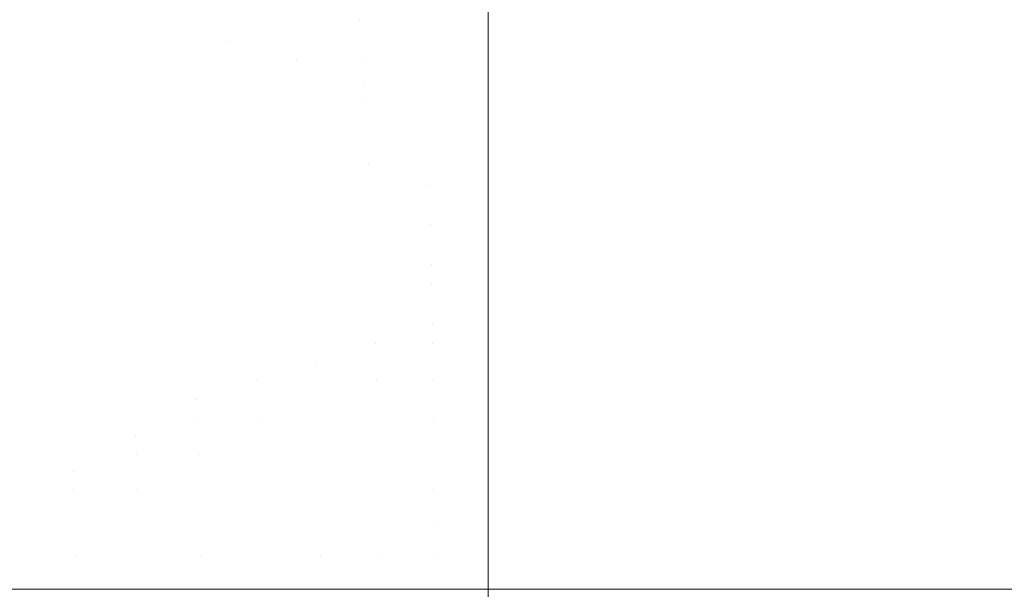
# Model space of a CAD drawing. Header units: centimetres. Extents: x -44.1 to 45.2, y 4.2 to 6.
# Tile 229 of 256: x -13.975 to -13.8782, y 5.9002 to 5.9562. Entities that reach past the tile are written whole.
import ezdxf

# ---------------------------------------------------------------- set-up
doc = ezdxf.new("R2010")
doc.units = ezdxf.units.CM
doc.header["$LTSCALE"] = 2.54
doc.layers.add('Lucido design-1', color=7, linetype='Continuous')

# ---------------------------------------------------------------- blocks, each defined once
blk = doc.blocks.new('Gruppo-4-1')
at = {"color": 7, "linetype": 'Continuous', "lineweight": 9}
for points, invisible_edges in [([(45.04592, 5.95757, -2276.240255), (-43.918995, 5.95757, -2276.240255), (-43.918995, 5.953942, -2276.237831), (45.04592, 5.953942, -2276.237831)], 5), ([(-13.941587, 5.956191, -2276.605277), (-13.928939, 5.95757, -2276.604085), (-13.928939, 5.954165, -2276.60636)], 9), ([(-13.928939, 5.954165, -2276.60636), (-13.928939, 5.95757, -2276.604085), (15.055864, 5.95757, -2276.604085), (15.055864, 5.956178, -2276.605015)], 10), ([(-13.976425, 5.956191, -2276.608514), (-13.969113, 5.956191, -2276.607514), (-13.968656, 5.954168, -2276.608817), (-13.975886, 5.954168, -2276.609806)], 15), ([(-13.96159, 5.954168, -2276.608016), (-13.968656, 5.954168, -2276.608817), (-13.969113, 5.956191, -2276.607514), (-13.961965, 5.956191, -2276.606704)], 15), ([(-13.961965, 5.956191, -2276.606704), (-13.95499, 5.956191, -2276.60607), (-13.954694, 5.954168, -2276.607389), (-13.96159, 5.954168, -2276.608016)], 15), ([(-13.954694, 5.954168, -2276.607389), (-13.95499, 5.956191, -2276.60607), (-13.941587, 5.956191, -2276.605277), (-13.941443, 5.954168, -2276.606605)], 15), ([(-13.928939, 5.954165, -2276.60636), (-13.941443, 5.954168, -2276.606605), (-13.941587, 5.956191, -2276.605277)], 11), ([(15.055864, 5.956178, -2276.605015), (-13.928939, 5.953942, -2276.606509), (-13.928939, 5.954165, -2276.60636)], 9), ([(15.055864, 5.956178, -2276.605015), (15.055864, 5.953942, -2276.606509), (-13.928939, 5.953942, -2276.606509)], 10), ([(45.04592, 5.953942, -2276.237831), (-43.918995, 5.953942, -2276.237831), (-43.918995, 5.950212, -2276.235567), (45.04592, 5.950212, -2276.235567)], 5), ([(-13.975886, 5.954168, -2276.609806), (-13.968656, 5.954168, -2276.608817), (-13.968223, 5.952141, -2276.610055), (-13.975373, 5.952141, -2276.611033)], 15), ([(-13.961233, 5.952141, -2276.609263), (-13.968223, 5.952141, -2276.610055), (-13.968656, 5.954168, -2276.608817), (-13.96159, 5.954168, -2276.608016)], 15), ([(-13.96159, 5.954168, -2276.608016), (-13.954694, 5.954168, -2276.607389), (-13.954413, 5.952141, -2276.608644), (-13.961233, 5.952141, -2276.609263)], 15), ([(-13.954694, 5.954168, -2276.607389), (-13.941443, 5.954168, -2276.606605), (-13.947769, 5.952141, -2276.608183)], 11), ([(-13.947769, 5.952141, -2276.608183), (-13.954413, 5.952141, -2276.608644), (-13.954694, 5.954168, -2276.607389)], 11), ([(-13.941443, 5.954168, -2276.606605), (-13.941307, 5.952141, -2276.607868), (-13.947769, 5.952141, -2276.608183)], 11), ([(-13.928939, 5.954165, -2276.60636), (-13.928939, 5.953942, -2276.606509), (-13.941307, 5.952141, -2276.607868), (-13.941443, 5.954168, -2276.606605)], 14), ([(-13.941307, 5.952141, -2276.607868), (-13.928939, 5.953942, -2276.606509), (-13.928939, 5.950212, -2276.608773)], 9), ([(-13.928939, 5.950212, -2276.608773), (-13.928939, 5.953942, -2276.606509), (15.055864, 5.953942, -2276.606509), (15.055864, 5.952128, -2276.60761)], 10), ([(-13.974886, 5.950111, -2276.612198), (-13.982108, 5.950111, -2276.613364), (-13.982672, 5.952141, -2276.612212), (-13.975373, 5.952141, -2276.611033)], 15), ([(-13.975373, 5.952141, -2276.611033), (-13.968223, 5.952141, -2276.610055), (-13.967811, 5.950111, -2276.611231), (-13.974886, 5.950111, -2276.612198)], 15), ([(-13.960894, 5.950111, -2276.610447), (-13.967811, 5.950111, -2276.611231), (-13.968223, 5.952141, -2276.610055), (-13.961233, 5.952141, -2276.609263)], 15), ([(-13.961233, 5.952141, -2276.609263), (-13.954413, 5.952141, -2276.608644), (-13.954146, 5.950111, -2276.609834), (-13.960894, 5.950111, -2276.610447)], 15), ([(-13.947572, 5.950111, -2276.609377), (-13.954146, 5.950111, -2276.609834), (-13.954413, 5.952141, -2276.608644), (-13.947769, 5.952141, -2276.608183)], 15), ([(-13.947769, 5.952141, -2276.608183), (-13.941307, 5.952141, -2276.607868), (-13.941177, 5.950111, -2276.609066), (-13.947572, 5.950111, -2276.609377)], 15), ([(-13.928939, 5.950212, -2276.608773), (-13.941177, 5.950111, -2276.609066), (-13.941307, 5.952141, -2276.607868)], 11), ([(15.055864, 5.952128, -2276.60761), (15.055864, 5.950212, -2276.608773), (-13.928939, 5.950212, -2276.608773)], 10), ([(45.04592, 5.948071, -2276.234393), (45.04592, 5.950212, -2276.235567), (-43.918995, 5.950212, -2276.235567), (-43.918995, 5.948071, -2276.234393)], 10), ([(-13.974425, 5.948082, -2276.613302), (-13.981575, 5.948082, -2276.614456), (-13.982108, 5.950111, -2276.613364), (-13.974886, 5.950111, -2276.612198)], 15), ([(-13.974886, 5.950111, -2276.612198), (-13.967811, 5.950111, -2276.611231), (-13.967421, 5.948082, -2276.612344), (-13.974425, 5.948082, -2276.613302)], 15), ([(-13.960574, 5.948082, -2276.611568), (-13.967421, 5.948082, -2276.612344), (-13.967811, 5.950111, -2276.611231), (-13.960894, 5.950111, -2276.610447)], 15), ([(-13.960894, 5.950111, -2276.610447), (-13.954146, 5.950111, -2276.609834), (-13.953893, 5.948082, -2276.610961), (-13.960574, 5.948082, -2276.611568)], 15), ([(-13.947385, 5.948082, -2276.610509), (-13.953893, 5.948082, -2276.610961), (-13.954146, 5.950111, -2276.609834), (-13.947572, 5.950111, -2276.609377)], 15), ([(-13.947572, 5.950111, -2276.609377), (-13.941177, 5.950111, -2276.609066), (-13.941054, 5.948082, -2276.610201), (-13.947385, 5.948082, -2276.610509)], 15), ([(-13.928939, 5.950212, -2276.608773), (-13.928939, 5.95011, -2276.608828), (-13.941177, 5.950111, -2276.609066)], 10), ([(-13.941054, 5.948082, -2276.610201), (-13.941177, 5.950111, -2276.609066), (-13.928939, 5.95011, -2276.608828)], 11), ([(-13.928939, 5.95011, -2276.608828), (-13.928939, 5.946387, -2276.610871), (-13.941054, 5.948082, -2276.610201)], 10), ([(-13.928939, 5.946387, -2276.610871), (-13.928939, 5.95011, -2276.608828), (15.055864, 5.950212, -2276.608773), (15.055864, 5.948071, -2276.609947)], 10), ([(-13.928939, 5.95011, -2276.608828), (-13.928939, 5.950212, -2276.608773), (15.055864, 5.950212, -2276.608773)], 10), ([(-43.918995, 5.948071, -2276.234393), (-43.918995, 5.946387, -2276.233469), (45.04592, 5.946387, -2276.233469), (45.04592, 5.948071, -2276.234393)], 10), ([(-13.973989, 5.946055, -2276.614345), (-13.981071, 5.946055, -2276.615488), (-13.981575, 5.948082, -2276.614456), (-13.974425, 5.948082, -2276.613302)], 15), ([(-13.974425, 5.948082, -2276.613302), (-13.967421, 5.948082, -2276.612344), (-13.967052, 5.946055, -2276.613396), (-13.973989, 5.946055, -2276.614345)], 15), ([(-13.960271, 5.946055, -2276.612628), (-13.967052, 5.946055, -2276.613396), (-13.967421, 5.948082, -2276.612344), (-13.960574, 5.948082, -2276.611568)], 15), ([(-13.960574, 5.948082, -2276.611568), (-13.953893, 5.948082, -2276.610961), (-13.953654, 5.946055, -2276.612026), (-13.960271, 5.946055, -2276.612628)], 15), ([(-13.947208, 5.946055, -2276.611579), (-13.953654, 5.946055, -2276.612026), (-13.953893, 5.948082, -2276.610961), (-13.947385, 5.948082, -2276.610509)], 15), ([(-13.947385, 5.948082, -2276.610509), (-13.941054, 5.948082, -2276.610201), (-13.940938, 5.946055, -2276.611274), (-13.947208, 5.946055, -2276.611579)], 15), ([(-13.940938, 5.946055, -2276.611274), (-13.941054, 5.948082, -2276.610201), (-13.928939, 5.946387, -2276.610871), (-13.928939, 5.946052, -2276.611036)], 11), ([(15.055864, 5.948071, -2276.609947), (15.055864, 5.946387, -2276.610871), (-13.928939, 5.946387, -2276.610871)], 10), ([(45.04592, 5.946052, -2276.233304), (45.04592, 5.946387, -2276.233469), (-43.918995, 5.946387, -2276.233469), (-43.918995, 5.946052, -2276.233304)], 10), ([(-43.918995, 5.946052, -2276.233304), (-43.918995, 5.942474, -2276.231539), (45.04592, 5.942474, -2276.231539), (45.04592, 5.946052, -2276.233304)], 10), ([(-13.973578, 5.944032, -2276.61533), (-13.980595, 5.944032, -2276.616462), (-13.981071, 5.946055, -2276.615488), (-13.973989, 5.946055, -2276.614345)], 15), ([(-13.973989, 5.946055, -2276.614345), (-13.967052, 5.946055, -2276.613396), (-13.966704, 5.944032, -2276.614389), (-13.973578, 5.944032, -2276.61533)], 15), ([(-13.959985, 5.944032, -2276.613628), (-13.966704, 5.944032, -2276.614389), (-13.967052, 5.946055, -2276.613396), (-13.960271, 5.946055, -2276.612628)], 15), ([(-13.960271, 5.946055, -2276.612628), (-13.953654, 5.946055, -2276.612026), (-13.953428, 5.944032, -2276.613032), (-13.959985, 5.944032, -2276.613628)], 15), ([(-13.947041, 5.944032, -2276.612589), (-13.953428, 5.944032, -2276.613032), (-13.953654, 5.946055, -2276.612026), (-13.947208, 5.946055, -2276.611579)], 15), ([(-13.947208, 5.946055, -2276.611579), (-13.940938, 5.946055, -2276.611274), (-13.940829, 5.944032, -2276.612287), (-13.947041, 5.944032, -2276.612589)], 15), ([(-13.928939, 5.946052, -2276.611036), (-13.928939, 5.942474, -2276.612801), (-13.940829, 5.944032, -2276.612287), (-13.940938, 5.946055, -2276.611274)], 14), ([(15.055864, 5.946387, -2276.610871), (15.055864, 5.944022, -2276.612037), (-13.928939, 5.942474, -2276.612801), (-13.928939, 5.946052, -2276.611036)], 10), ([(-13.928939, 5.946052, -2276.611036), (-13.928939, 5.946387, -2276.610871), (15.055864, 5.946387, -2276.610871)], 10), ([(-13.980146, 5.942016, -2276.617379), (-13.980595, 5.944032, -2276.616462), (-13.973578, 5.944032, -2276.61533), (-13.97319, 5.942016, -2276.616257)], 15), ([(-13.97319, 5.942016, -2276.616257), (-13.973578, 5.944032, -2276.61533), (-13.966704, 5.944032, -2276.614389), (-13.966376, 5.942016, -2276.615325)], 15), ([(-13.959715, 5.942016, -2276.61457), (-13.966376, 5.942016, -2276.615325), (-13.966704, 5.944032, -2276.614389), (-13.959985, 5.944032, -2276.613628)], 15), ([(-13.959985, 5.944032, -2276.613628), (-13.953428, 5.944032, -2276.613032), (-13.953216, 5.942016, -2276.613979), (-13.959715, 5.942016, -2276.61457)], 15), ([(-13.946884, 5.942016, -2276.61354), (-13.953216, 5.942016, -2276.613979), (-13.953428, 5.944032, -2276.613032), (-13.947041, 5.944032, -2276.612589)], 15), ([(-13.947041, 5.944032, -2276.612589), (-13.940829, 5.944032, -2276.612287), (-13.940726, 5.942016, -2276.61324), (-13.946884, 5.942016, -2276.61354)], 15), ([(-13.940726, 5.942016, -2276.61324), (-13.940829, 5.944032, -2276.612287), (-13.928939, 5.942474, -2276.612801)], 11), ([(15.055864, 5.944022, -2276.612037), (15.055864, 5.942474, -2276.612801), (-13.928939, 5.942474, -2276.612801)], 10), ([(45.04592, 5.942012, -2276.231336), (45.04592, 5.942474, -2276.231539), (-43.918995, 5.942474, -2276.231539), (-43.918995, 5.942012, -2276.231336)], 10), ([(-43.918995, 5.942012, -2276.231336), (-43.918995, 5.939998, -2276.23045), (45.04592, 5.939998, -2276.23045), (45.04592, 5.942012, -2276.231336)], 10), ([(-13.97319, 5.942016, -2276.616257), (-13.972827, 5.940007, -2276.617128), (-13.979725, 5.940007, -2276.618241), (-13.980146, 5.942016, -2276.617379)], 15), ([(-13.966376, 5.942016, -2276.615325), (-13.966068, 5.940007, -2276.616203), (-13.972827, 5.940007, -2276.617128), (-13.97319, 5.942016, -2276.616257)], 15), ([(-13.959462, 5.940007, -2276.615454), (-13.966068, 5.940007, -2276.616203), (-13.966376, 5.942016, -2276.615325), (-13.959715, 5.942016, -2276.61457)], 15), ([(-13.959715, 5.942016, -2276.61457), (-13.953216, 5.942016, -2276.613979), (-13.953016, 5.940007, -2276.614869), (-13.959462, 5.940007, -2276.615454)], 15), ([(-13.946737, 5.940007, -2276.614433), (-13.953016, 5.940007, -2276.614869), (-13.953216, 5.942016, -2276.613979), (-13.946884, 5.942016, -2276.61354)], 15), ([(-13.946884, 5.942016, -2276.61354), (-13.940726, 5.942016, -2276.61324), (-13.940629, 5.940007, -2276.614136), (-13.946737, 5.940007, -2276.614433)], 15), ([(-13.928939, 5.942474, -2276.612801), (-13.928939, 5.942012, -2276.613004), (-13.940726, 5.942016, -2276.61324)], 10), ([(-13.940726, 5.942016, -2276.61324), (-13.928939, 5.942012, -2276.613004), (-13.934696, 5.940007, -2276.613965)], 11), ([(-13.934696, 5.940007, -2276.613965), (-13.940629, 5.940007, -2276.614136), (-13.940726, 5.942016, -2276.61324)], 11), ([(-13.928939, 5.942012, -2276.613004), (-13.928939, 5.939998, -2276.61389), (-13.934696, 5.940007, -2276.613965)], 10), ([(-13.928939, 5.942012, -2276.613004), (-13.928939, 5.942474, -2276.612801), (15.055864, 5.942474, -2276.612801), (15.055864, 5.942012, -2276.613004)], 10), ([(15.055864, 5.942012, -2276.613004), (15.055864, 5.939998, -2276.61389), (-13.928939, 5.939998, -2276.61389), (-13.928939, 5.942012, -2276.613004)], 10), ([(-43.918995, 5.939998, -2276.23045), (-43.918995, 5.93848, -2276.229782), (45.04592, 5.93848, -2276.229782), (45.04592, 5.939998, -2276.23045)], 10), ([(-13.979331, 5.938008, -2276.619049), (-13.979725, 5.940007, -2276.618241), (-13.972827, 5.940007, -2276.617128), (-13.972485, 5.938008, -2276.617944)], 15), ([(-13.972485, 5.938008, -2276.617944), (-13.972827, 5.940007, -2276.617128), (-13.966068, 5.940007, -2276.616203), (-13.96578, 5.938008, -2276.617027)], 15), ([(-13.96578, 5.938008, -2276.617027), (-13.966068, 5.940007, -2276.616203), (-13.959462, 5.940007, -2276.615454), (-13.959225, 5.938008, -2276.616284)], 15), ([(-13.959225, 5.938008, -2276.616284), (-13.959462, 5.940007, -2276.615454), (-13.953016, 5.940007, -2276.614869), (-13.952829, 5.938008, -2276.615703)], 15), ([(-13.952829, 5.938008, -2276.615703), (-13.953016, 5.940007, -2276.614869), (-13.946737, 5.940007, -2276.614433), (-13.946598, 5.938008, -2276.61527)], 15), ([(-13.946598, 5.938008, -2276.61527), (-13.946737, 5.940007, -2276.614433), (-13.940629, 5.940007, -2276.614136), (-13.940538, 5.938008, -2276.614975)], 15), ([(-13.940538, 5.938008, -2276.614975), (-13.940629, 5.940007, -2276.614136), (-13.934696, 5.940007, -2276.613965), (-13.934651, 5.938008, -2276.614806)], 15), ([(-13.934696, 5.940007, -2276.613965), (-13.928939, 5.939998, -2276.61389), (-13.928939, 5.93848, -2276.614558)], 9), ([(-13.928939, 5.93848, -2276.614558), (-13.934651, 5.938008, -2276.614806), (-13.934696, 5.940007, -2276.613965)], 11), ([(15.055864, 5.939998, -2276.61389), (15.055864, 5.93848, -2276.614558), (-13.928939, 5.93848, -2276.614558), (-13.928939, 5.939998, -2276.61389)], 10), ([(45.04592, 5.93848, -2276.229782), (-43.918995, 5.93848, -2276.229782), (-43.918995, 5.934414, -2276.228201), (45.04592, 5.934414, -2276.228201)], 5), ([(-13.928939, 5.93848, -2276.614558), (-13.928939, 5.936013, -2276.615518), (-13.934609, 5.936021, -2276.615592), (-13.934651, 5.938008, -2276.614806)], 14), ([(-13.928939, 5.936013, -2276.615518), (-13.928939, 5.93848, -2276.614558), (15.055864, 5.93848, -2276.614558), (15.055864, 5.936013, -2276.615518)], 10), ([(-13.972485, 5.938008, -2276.617944), (-13.972166, 5.936021, -2276.618707), (-13.978962, 5.936021, -2276.619804), (-13.979331, 5.938008, -2276.619049)], 15), ([(-13.96578, 5.938008, -2276.617027), (-13.96551, 5.936021, -2276.617797), (-13.972166, 5.936021, -2276.618707), (-13.972485, 5.938008, -2276.617944)], 15), ([(-13.959225, 5.938008, -2276.616284), (-13.959003, 5.936021, -2276.617059), (-13.96551, 5.936021, -2276.617797), (-13.96578, 5.938008, -2276.617027)], 15), ([(-13.952829, 5.938008, -2276.615703), (-13.952654, 5.936021, -2276.616482), (-13.959003, 5.936021, -2276.617059), (-13.959225, 5.938008, -2276.616284)], 15), ([(-13.946598, 5.938008, -2276.61527), (-13.946469, 5.936021, -2276.616053), (-13.952654, 5.936021, -2276.616482), (-13.952829, 5.938008, -2276.615703)], 15), ([(-13.940538, 5.938008, -2276.614975), (-13.940453, 5.936021, -2276.61576), (-13.946469, 5.936021, -2276.616053), (-13.946598, 5.938008, -2276.61527)], 15), ([(-13.934651, 5.938008, -2276.614806), (-13.934609, 5.936021, -2276.615592), (-13.940453, 5.936021, -2276.61576), (-13.940538, 5.938008, -2276.614975)], 15), ([(-13.978617, 5.934046, -2276.620508), (-13.978962, 5.936021, -2276.619804), (-13.972166, 5.936021, -2276.618707), (-13.971869, 5.934046, -2276.619419)], 15), ([(-13.971869, 5.934046, -2276.619419), (-13.972166, 5.936021, -2276.618707), (-13.96551, 5.936021, -2276.617797), (-13.965259, 5.934046, -2276.618515)], 15), ([(-13.965259, 5.934046, -2276.618515), (-13.96551, 5.936021, -2276.617797), (-13.959003, 5.936021, -2276.617059), (-13.958796, 5.934046, -2276.617782)], 15), ([(-13.958796, 5.934046, -2276.617782), (-13.959003, 5.936021, -2276.617059), (-13.952654, 5.936021, -2276.616482), (-13.952491, 5.934046, -2276.617209)], 15), ([(-13.952491, 5.934046, -2276.617209), (-13.952654, 5.936021, -2276.616482), (-13.946469, 5.936021, -2276.616053), (-13.946348, 5.934046, -2276.616783)], 15), ([(-13.946348, 5.934046, -2276.616783), (-13.946469, 5.936021, -2276.616053), (-13.940453, 5.936021, -2276.61576), (-13.940374, 5.934046, -2276.616492)], 15), ([(-13.940374, 5.934046, -2276.616492), (-13.940453, 5.936021, -2276.61576), (-13.934609, 5.936021, -2276.615592), (-13.93457, 5.934046, -2276.616326)], 15), ([(-13.934609, 5.936021, -2276.615592), (-13.928939, 5.936013, -2276.615518), (-13.928939, 5.934414, -2276.616139)], 9), ([(-13.928939, 5.934414, -2276.616139), (-13.93457, 5.934046, -2276.616326), (-13.934609, 5.936021, -2276.615592)], 11), ([(15.055864, 5.936013, -2276.615518), (15.055864, 5.934414, -2276.616139), (-13.928939, 5.934414, -2276.616139), (-13.928939, 5.936013, -2276.615518)], 10), ([(45.04592, 5.934414, -2276.228201), (-43.918995, 5.934414, -2276.228201), (-43.918995, 5.930283, -2276.226798), (45.04592, 5.930283, -2276.226798)], 5), ([(-13.928939, 5.934414, -2276.616139), (-13.928939, 5.932078, -2276.616932), (-13.934534, 5.932086, -2276.617007), (-13.93457, 5.934046, -2276.616326)], 14), ([(-13.928939, 5.932078, -2276.616932), (-13.928939, 5.934414, -2276.616139), (15.055864, 5.934414, -2276.616139), (15.055864, 5.932078, -2276.616932)], 10), ([(-13.971869, 5.934046, -2276.619419), (-13.971593, 5.932086, -2276.620081), (-13.978297, 5.932086, -2276.621163), (-13.978617, 5.934046, -2276.620508)], 15), ([(-13.965259, 5.934046, -2276.618515), (-13.965025, 5.932086, -2276.619182), (-13.971593, 5.932086, -2276.620081), (-13.971869, 5.934046, -2276.619419)], 15), ([(-13.958796, 5.934046, -2276.617782), (-13.958604, 5.932086, -2276.618455), (-13.965025, 5.932086, -2276.619182), (-13.965259, 5.934046, -2276.618515)], 15), ([(-13.952491, 5.934046, -2276.617209), (-13.952339, 5.932086, -2276.617885), (-13.958604, 5.932086, -2276.618455), (-13.958796, 5.934046, -2276.617782)], 15), ([(-13.946348, 5.934046, -2276.616783), (-13.946236, 5.932086, -2276.617462), (-13.952339, 5.932086, -2276.617885), (-13.952491, 5.934046, -2276.617209)], 15), ([(-13.940374, 5.934046, -2276.616492), (-13.9403, 5.932086, -2276.617173), (-13.946236, 5.932086, -2276.617462), (-13.946348, 5.934046, -2276.616783)], 15), ([(-13.93457, 5.934046, -2276.616326), (-13.934534, 5.932086, -2276.617007), (-13.9403, 5.932086, -2276.617173), (-13.940374, 5.934046, -2276.616492)], 15), ([(-13.978001, 5.930141, -2276.62177), (-13.978297, 5.932086, -2276.621163), (-13.971593, 5.932086, -2276.620081), (-13.971336, 5.930141, -2276.620694)], 15), ([(-13.971336, 5.930141, -2276.620694), (-13.971593, 5.932086, -2276.620081), (-13.965025, 5.932086, -2276.619182), (-13.964808, 5.930141, -2276.619801)], 15), ([(-13.964808, 5.930141, -2276.619801), (-13.965025, 5.932086, -2276.619182), (-13.958604, 5.932086, -2276.618455), (-13.958426, 5.930141, -2276.619078)], 15), ([(-13.958426, 5.930141, -2276.619078), (-13.958604, 5.932086, -2276.618455), (-13.952339, 5.932086, -2276.617885), (-13.952198, 5.930141, -2276.618512)], 15), ([(-13.952198, 5.930141, -2276.618512), (-13.952339, 5.932086, -2276.617885), (-13.946236, 5.932086, -2276.617462), (-13.946132, 5.930141, -2276.618091)], 15), ([(-13.946132, 5.930141, -2276.618091), (-13.946236, 5.932086, -2276.617462), (-13.9403, 5.932086, -2276.617173), (-13.940232, 5.930141, -2276.617804)], 15), ([(-13.940232, 5.930141, -2276.617804), (-13.9403, 5.932086, -2276.617173), (-13.934534, 5.932086, -2276.617007), (-13.9345, 5.930141, -2276.617639)], 15), ([(-13.934534, 5.932086, -2276.617007), (-13.928939, 5.932078, -2276.616932), (-13.928939, 5.930283, -2276.617542)], 9), ([(-13.928939, 5.930283, -2276.617542), (-13.9345, 5.930141, -2276.617639), (-13.934534, 5.932086, -2276.617007)], 11), ([(15.055864, 5.932078, -2276.616932), (15.055864, 5.930283, -2276.617542), (-13.928939, 5.930283, -2276.617542), (-13.928939, 5.932078, -2276.616932)], 10), ([(45.04592, 5.928205, -2276.226193), (45.04592, 5.930283, -2276.226798), (-43.918995, 5.930283, -2276.226798), (-43.918995, 5.928205, -2276.226193)], 10), ([(-13.9345, 5.930141, -2276.617639), (-13.928939, 5.930283, -2276.617542), (-13.928939, 5.928205, -2276.618147)], 9), ([(-13.928939, 5.928205, -2276.618147), (-13.928939, 5.930283, -2276.617542), (15.055864, 5.930283, -2276.617542), (15.055864, 5.928205, -2276.618147)], 10), ([(-13.971336, 5.930141, -2276.620694), (-13.9711, 5.928212, -2276.62126), (-13.977727, 5.928212, -2276.62233), (-13.978001, 5.930141, -2276.62177)], 15), ([(-13.964808, 5.930141, -2276.619801), (-13.964608, 5.928212, -2276.620372), (-13.9711, 5.928212, -2276.62126), (-13.971336, 5.930141, -2276.620694)], 15), ([(-13.958426, 5.930141, -2276.619078), (-13.958261, 5.928212, -2276.619653), (-13.964608, 5.928212, -2276.620372), (-13.964808, 5.930141, -2276.619801)], 15), ([(-13.952198, 5.930141, -2276.618512), (-13.952069, 5.928212, -2276.61909), (-13.958261, 5.928212, -2276.619653), (-13.958426, 5.930141, -2276.619078)], 15), ([(-13.946132, 5.930141, -2276.618091), (-13.946036, 5.928212, -2276.618672), (-13.952069, 5.928212, -2276.61909), (-13.952198, 5.930141, -2276.618512)], 15), ([(-13.940232, 5.930141, -2276.617804), (-13.940169, 5.928212, -2276.618386), (-13.946036, 5.928212, -2276.618672), (-13.946132, 5.930141, -2276.618091)], 15), ([(-13.9345, 5.930141, -2276.617639), (-13.934469, 5.928212, -2276.618222), (-13.940169, 5.928212, -2276.618386), (-13.940232, 5.930141, -2276.617804)], 15), ([(-13.928939, 5.928205, -2276.618147), (-13.934469, 5.928212, -2276.618222), (-13.9345, 5.930141, -2276.617639)], 11), ([(45.04592, 5.9263, -2276.225637), (45.04592, 5.928205, -2276.226193), (-43.918995, 5.928205, -2276.226193), (-43.918995, 5.9263, -2276.225637)], 10), ([(-13.977475, 5.926301, -2276.622845), (-13.977727, 5.928212, -2276.62233), (-13.9711, 5.928212, -2276.62126), (-13.970882, 5.926301, -2276.621781)], 15), ([(-13.970882, 5.926301, -2276.621781), (-13.9711, 5.928212, -2276.62126), (-13.964608, 5.928212, -2276.620372), (-13.964424, 5.926301, -2276.620898)], 15), ([(-13.964424, 5.926301, -2276.620898), (-13.964608, 5.928212, -2276.620372), (-13.958261, 5.928212, -2276.619653), (-13.95811, 5.926301, -2276.620182)], 15), ([(-13.95811, 5.926301, -2276.620182), (-13.958261, 5.928212, -2276.619653), (-13.952069, 5.928212, -2276.61909), (-13.951949, 5.926301, -2276.619622)], 15), ([(-13.951949, 5.926301, -2276.619622), (-13.952069, 5.928212, -2276.61909), (-13.946036, 5.928212, -2276.618672), (-13.945948, 5.926301, -2276.619206)], 15), ([(-13.945948, 5.926301, -2276.619206), (-13.946036, 5.928212, -2276.618672), (-13.940169, 5.928212, -2276.618386), (-13.940111, 5.926301, -2276.618922)], 15), ([(-13.940111, 5.926301, -2276.618922), (-13.940169, 5.928212, -2276.618386), (-13.934469, 5.928212, -2276.618222), (-13.934441, 5.926301, -2276.618759)], 15), ([(-13.934441, 5.926301, -2276.618759), (-13.934469, 5.928212, -2276.618222), (-13.928939, 5.928205, -2276.618147)], 11), ([(-13.928939, 5.928205, -2276.618147), (-13.928939, 5.926094, -2276.618763), (-13.934441, 5.926301, -2276.618759)], 10), ([(15.055864, 5.928205, -2276.618147), (15.055864, 5.926094, -2276.618763), (-13.928939, 5.926094, -2276.618763), (-13.928939, 5.928205, -2276.618147)], 10), ([(-43.918995, 5.9263, -2276.225637), (-43.918995, 5.926094, -2276.225577), (45.04592, 5.926094, -2276.225577), (45.04592, 5.9263, -2276.225637)], 10), ([(45.04592, 5.924403, -2276.225164), (45.04592, 5.926094, -2276.225577), (-43.918995, 5.926094, -2276.225577), (-43.918995, 5.924403, -2276.225164)], 10), ([(-13.970882, 5.926301, -2276.621781), (-13.970683, 5.924408, -2276.622258), (-13.977245, 5.924408, -2276.623317), (-13.977475, 5.926301, -2276.622845)], 15), ([(-13.964424, 5.926301, -2276.620898), (-13.964255, 5.924408, -2276.621379), (-13.970683, 5.924408, -2276.622258), (-13.970882, 5.926301, -2276.621781)], 15), ([(-13.95811, 5.926301, -2276.620182), (-13.957971, 5.924408, -2276.620667), (-13.964255, 5.924408, -2276.621379), (-13.964424, 5.926301, -2276.620898)], 15), ([(-13.951949, 5.926301, -2276.619622), (-13.95184, 5.924408, -2276.62011), (-13.957971, 5.924408, -2276.620667), (-13.95811, 5.926301, -2276.620182)], 15), ([(-13.945948, 5.926301, -2276.619206), (-13.945867, 5.924408, -2276.619695), (-13.95184, 5.924408, -2276.62011), (-13.951949, 5.926301, -2276.619622)], 15), ([(-13.940111, 5.926301, -2276.618922), (-13.940058, 5.924408, -2276.619413), (-13.945867, 5.924408, -2276.619695), (-13.945948, 5.926301, -2276.619206)], 15), ([(-13.934441, 5.926301, -2276.618759), (-13.934414, 5.924408, -2276.61925), (-13.940058, 5.924408, -2276.619413), (-13.940111, 5.926301, -2276.618922)], 15), ([(-13.934414, 5.924408, -2276.61925), (-13.934441, 5.926301, -2276.618759), (-13.928939, 5.926094, -2276.618763)], 11), ([(-13.928939, 5.926094, -2276.618763), (-13.928939, 5.924403, -2276.619176), (-13.934414, 5.924408, -2276.61925)], 10), ([(-13.928939, 5.924403, -2276.619176), (-13.928939, 5.926094, -2276.618763), (15.055864, 5.926094, -2276.618763), (15.055864, 5.924403, -2276.619176)], 10), ([(-43.918995, 5.924403, -2276.225164), (-43.918995, 5.921856, -2276.22454), (45.04592, 5.921856, -2276.22454), (45.04592, 5.924403, -2276.225164)], 10), ([(-13.977035, 5.922535, -2276.623747), (-13.977245, 5.924408, -2276.623317), (-13.970683, 5.924408, -2276.622258), (-13.970501, 5.922535, -2276.622693)], 15), ([(-13.970501, 5.922535, -2276.622693), (-13.970683, 5.924408, -2276.622258), (-13.964255, 5.924408, -2276.621379), (-13.964101, 5.922535, -2276.621818)], 15), ([(-13.964101, 5.922535, -2276.621818), (-13.964255, 5.924408, -2276.621379), (-13.957971, 5.924408, -2276.620667), (-13.957845, 5.922535, -2276.621109)], 15), ([(-13.957845, 5.922535, -2276.621109), (-13.957971, 5.924408, -2276.620667), (-13.95184, 5.924408, -2276.62011), (-13.95174, 5.922535, -2276.620554)], 15), ([(-13.95174, 5.922535, -2276.620554), (-13.95184, 5.924408, -2276.62011), (-13.945867, 5.924408, -2276.619695), (-13.945794, 5.922535, -2276.620141)], 15), ([(-13.945794, 5.922535, -2276.620141), (-13.945867, 5.924408, -2276.619695), (-13.940058, 5.924408, -2276.619413)], 11), ([(-13.945794, 5.922535, -2276.620141), (-13.940058, 5.924408, -2276.619413), (-13.939965, 5.920683, -2276.620265)], 11), ([(-13.934369, 5.920683, -2276.620104), (-13.939965, 5.920683, -2276.620265), (-13.940058, 5.924408, -2276.619413), (-13.934414, 5.924408, -2276.61925)], 15), ([(-13.934414, 5.924408, -2276.61925), (-13.928939, 5.924403, -2276.619176), (-13.928939, 5.921856, -2276.6198)], 9), ([(-13.928939, 5.921856, -2276.6198), (-13.934369, 5.920683, -2276.620104), (-13.934414, 5.924408, -2276.61925)], 11), ([(15.055864, 5.924403, -2276.619176), (15.055864, 5.921856, -2276.6198), (-13.928939, 5.921856, -2276.6198), (-13.928939, 5.924403, -2276.619176)], 10), ([(45.04592, 5.920679, -2276.224306), (45.04592, 5.921856, -2276.22454), (-43.918995, 5.921856, -2276.22454), (-43.918995, 5.920679, -2276.224306)], 10), ([(-13.970501, 5.922535, -2276.622693), (-13.970337, 5.920683, -2276.623087), (-13.976844, 5.920683, -2276.624137), (-13.977035, 5.922535, -2276.623747)], 15), ([(-13.964101, 5.922535, -2276.621818), (-13.963962, 5.920683, -2276.622215), (-13.970337, 5.920683, -2276.623087), (-13.970501, 5.922535, -2276.622693)], 15), ([(-13.957845, 5.922535, -2276.621109), (-13.95773, 5.920683, -2276.621509), (-13.963962, 5.920683, -2276.622215), (-13.964101, 5.922535, -2276.621818)], 15), ([(-13.95174, 5.922535, -2276.620554), (-13.95165, 5.920683, -2276.620956), (-13.95773, 5.920683, -2276.621509), (-13.957845, 5.922535, -2276.621109)], 15), ([(-13.945794, 5.922535, -2276.620141), (-13.945727, 5.920683, -2276.620545), (-13.95165, 5.920683, -2276.620956), (-13.95174, 5.922535, -2276.620554)], 15), ([(-13.939965, 5.920683, -2276.620265), (-13.945727, 5.920683, -2276.620545), (-13.945794, 5.922535, -2276.620141)], 11), ([(-13.934369, 5.920683, -2276.620104), (-13.928939, 5.921856, -2276.6198), (-13.928939, 5.917577, -2276.620651)], 9), ([(-13.928939, 5.921856, -2276.6198), (15.055864, 5.921856, -2276.6198), (15.055864, 5.917577, -2276.620651), (-13.928939, 5.917577, -2276.620651)], 5), ([(-43.918995, 5.920679, -2276.224306), (-43.918995, 5.917577, -2276.223689), (45.04592, 5.917577, -2276.223689), (45.04592, 5.920679, -2276.224306)], 10), ([(-13.976673, 5.918851, -2276.624488), (-13.976844, 5.920683, -2276.624137), (-13.970337, 5.920683, -2276.623087), (-13.970189, 5.918851, -2276.623441)], 15), ([(-13.970189, 5.918851, -2276.623441), (-13.970337, 5.920683, -2276.623087), (-13.963962, 5.920683, -2276.622215), (-13.963837, 5.918851, -2276.622572)], 15), ([(-13.963837, 5.918851, -2276.622572), (-13.963962, 5.920683, -2276.622215), (-13.95773, 5.920683, -2276.621509), (-13.957627, 5.918851, -2276.621869)], 15), ([(-13.957627, 5.918851, -2276.621869), (-13.95773, 5.920683, -2276.621509), (-13.95165, 5.920683, -2276.620956)], 11), ([(-13.957627, 5.918851, -2276.621869), (-13.95165, 5.920683, -2276.620956), (-13.951496, 5.91704, -2276.621641)], 11), ([(-13.945613, 5.91704, -2276.621233), (-13.951496, 5.91704, -2276.621641), (-13.95165, 5.920683, -2276.620956), (-13.945727, 5.920683, -2276.620545)], 15), ([(-13.945727, 5.920683, -2276.620545), (-13.939965, 5.920683, -2276.620265), (-13.939891, 5.91704, -2276.620955), (-13.945613, 5.91704, -2276.621233)], 15), ([(-13.934332, 5.91704, -2276.620795), (-13.939891, 5.91704, -2276.620955), (-13.939965, 5.920683, -2276.620265), (-13.934369, 5.920683, -2276.620104)], 15), ([(-13.928939, 5.917577, -2276.620651), (-13.934332, 5.91704, -2276.620795), (-13.934369, 5.920683, -2276.620104)], 11), ([(-13.970189, 5.918851, -2276.623441), (-13.970056, 5.91704, -2276.623758), (-13.97652, 5.91704, -2276.624801), (-13.976673, 5.918851, -2276.624488)], 15), ([(-13.963837, 5.918851, -2276.622572), (-13.963725, 5.91704, -2276.622892), (-13.970056, 5.91704, -2276.623758), (-13.970189, 5.918851, -2276.623441)], 15), ([(-13.957627, 5.918851, -2276.621869), (-13.957535, 5.91704, -2276.62219), (-13.963725, 5.91704, -2276.622892), (-13.963837, 5.918851, -2276.622572)], 15), ([(-13.951496, 5.91704, -2276.621641), (-13.957535, 5.91704, -2276.62219), (-13.957627, 5.918851, -2276.621869)], 11), ([(45.04592, 5.913486, -2276.22306), (45.04592, 5.917577, -2276.223689), (-43.918995, 5.917577, -2276.223689), (-43.918995, 5.913486, -2276.22306)], 10), ([(-13.976384, 5.915252, -2276.625078), (-13.97652, 5.91704, -2276.624801), (-13.970056, 5.91704, -2276.623758), (-13.969939, 5.915252, -2276.624038)], 15), ([(-13.969939, 5.915252, -2276.624038), (-13.970056, 5.91704, -2276.623758), (-13.963725, 5.91704, -2276.622892), (-13.963626, 5.915252, -2276.623174)], 15), ([(-13.963626, 5.915252, -2276.623174), (-13.963725, 5.91704, -2276.622892), (-13.957535, 5.91704, -2276.62219)], 11), ([(-13.963626, 5.915252, -2276.623174), (-13.957535, 5.91704, -2276.62219), (-13.957383, 5.913486, -2276.622724)], 11), ([(-13.957535, 5.91704, -2276.62219), (-13.951496, 5.91704, -2276.621641), (-13.951376, 5.913486, -2276.622178), (-13.957383, 5.913486, -2276.622724)], 15), ([(-13.945524, 5.913486, -2276.621772), (-13.951376, 5.913486, -2276.622178), (-13.951496, 5.91704, -2276.621641), (-13.945613, 5.91704, -2276.621233)], 15), ([(-13.945613, 5.91704, -2276.621233), (-13.939891, 5.91704, -2276.620955), (-13.939832, 5.913486, -2276.621495), (-13.945524, 5.913486, -2276.621772)], 15), ([(-13.934303, 5.913486, -2276.621336), (-13.939832, 5.913486, -2276.621495), (-13.939891, 5.91704, -2276.620955), (-13.934332, 5.91704, -2276.620795)], 15), ([(-13.928939, 5.917577, -2276.620651), (-13.928939, 5.917039, -2276.620734), (-13.934332, 5.91704, -2276.620795)], 10), ([(-13.934332, 5.91704, -2276.620795), (-13.928939, 5.917039, -2276.620734), (-13.928939, 5.913265, -2276.621314), (-13.934303, 5.913486, -2276.621336)], 13), ([(-13.928939, 5.917039, -2276.620734), (-13.928939, 5.917577, -2276.620651), (15.055864, 5.917577, -2276.620651), (15.055864, 5.917039, -2276.620734)], 10), ([(15.055864, 5.917039, -2276.620734), (15.055864, 5.913265, -2276.621314), (-13.928939, 5.913265, -2276.621314), (-13.928939, 5.917039, -2276.620734)], 10), ([(-13.969939, 5.915252, -2276.624038), (-13.969837, 5.913486, -2276.624283), (-13.976266, 5.913486, -2276.62532), (-13.976384, 5.915252, -2276.625078)], 15), ([(-13.963626, 5.915252, -2276.623174), (-13.963539, 5.913486, -2276.623421), (-13.969837, 5.913486, -2276.624283), (-13.969939, 5.915252, -2276.624038)], 15), ([(-13.957383, 5.913486, -2276.622724), (-13.963539, 5.913486, -2276.623421), (-13.963626, 5.915252, -2276.623174)], 11), ([(-43.918995, 5.913486, -2276.22306), (-43.918995, 5.913265, -2276.223025), (45.04592, 5.913265, -2276.223025), (45.04592, 5.913486, -2276.22306)], 10), ([(45.04592, 5.910022, -2276.22267), (45.04592, 5.913265, -2276.223025), (-43.918995, 5.913265, -2276.223025), (-43.918995, 5.910022, -2276.22267)], 10), ([(-13.976164, 5.911744, -2276.62553), (-13.976266, 5.913486, -2276.62532), (-13.969837, 5.913486, -2276.624283), (-13.969749, 5.911744, -2276.624494)], 15), ([(-13.969749, 5.911744, -2276.624494), (-13.969837, 5.913486, -2276.624283), (-13.963539, 5.913486, -2276.623421)], 11), ([(-13.969749, 5.911744, -2276.624494), (-13.963539, 5.913486, -2276.623421), (-13.963401, 5.910024, -2276.623815)], 11), ([(-13.957269, 5.910024, -2276.62312), (-13.963401, 5.910024, -2276.623815), (-13.963539, 5.913486, -2276.623421), (-13.957383, 5.913486, -2276.622724)], 15), ([(-13.957383, 5.913486, -2276.622724), (-13.951376, 5.913486, -2276.622178), (-13.951286, 5.910024, -2276.622577), (-13.957269, 5.910024, -2276.62312)], 15), ([(-13.945458, 5.910024, -2276.622172), (-13.951286, 5.910024, -2276.622577), (-13.951376, 5.913486, -2276.622178), (-13.945524, 5.913486, -2276.621772)], 15), ([(-13.945524, 5.913486, -2276.621772), (-13.939832, 5.913486, -2276.621495), (-13.939789, 5.910024, -2276.621896), (-13.945458, 5.910024, -2276.622172)], 15), ([(-13.934282, 5.910024, -2276.621738), (-13.939789, 5.910024, -2276.621896), (-13.939832, 5.913486, -2276.621495), (-13.934303, 5.913486, -2276.621336)], 15), ([(-13.934282, 5.910024, -2276.621738), (-13.934303, 5.913486, -2276.621336), (-13.928939, 5.913265, -2276.621314)], 11), ([(-13.928939, 5.913265, -2276.621314), (-13.928939, 5.910022, -2276.62167), (-13.934282, 5.910024, -2276.621738)], 10), ([(-13.928939, 5.910022, -2276.62167), (-13.928939, 5.913265, -2276.621314), (15.055864, 5.913265, -2276.621314), (15.055864, 5.910022, -2276.62167)], 10), ([(-13.969749, 5.911744, -2276.624494), (-13.969674, 5.910024, -2276.624673), (-13.976077, 5.910024, -2276.625707), (-13.976164, 5.911744, -2276.62553)], 15), ([(-13.963401, 5.910024, -2276.623815), (-13.969674, 5.910024, -2276.624673), (-13.969749, 5.911744, -2276.624494)], 11), ([(-43.918995, 5.910022, -2276.22267), (-43.918995, 5.908928, -2276.22255), (45.04592, 5.908928, -2276.22255), (45.04592, 5.910022, -2276.22267)], 10), ([(-13.976005, 5.908329, -2276.625853), (-13.976077, 5.910024, -2276.625707), (-13.969674, 5.910024, -2276.624673)], 11), ([(-13.969674, 5.910024, -2276.624673), (-13.969562, 5.906657, -2276.62494), (-13.975948, 5.906657, -2276.62597), (-13.976005, 5.908329, -2276.625853)], 15), ([(-13.969674, 5.910024, -2276.624673), (-13.963401, 5.910024, -2276.623815), (-13.963307, 5.906657, -2276.624084), (-13.969562, 5.906657, -2276.62494)], 15), ([(-13.957192, 5.906657, -2276.623391), (-13.963307, 5.906657, -2276.624084), (-13.963401, 5.910024, -2276.623815), (-13.957269, 5.910024, -2276.62312)], 15), ([(-13.957269, 5.910024, -2276.62312), (-13.951286, 5.910024, -2276.622577), (-13.951225, 5.906657, -2276.622849), (-13.957192, 5.906657, -2276.623391)], 15), ([(-13.945413, 5.906657, -2276.622446), (-13.951225, 5.906657, -2276.622849), (-13.951286, 5.910024, -2276.622577), (-13.945458, 5.910024, -2276.622172)], 15), ([(-13.945458, 5.910024, -2276.622172), (-13.939789, 5.910024, -2276.621896), (-13.939759, 5.906657, -2276.62217), (-13.945413, 5.906657, -2276.622446)], 15), ([(-13.934267, 5.906657, -2276.622013), (-13.939759, 5.906657, -2276.62217), (-13.939789, 5.910024, -2276.621896), (-13.934282, 5.910024, -2276.621738)], 15), ([(-13.934282, 5.910024, -2276.621738), (-13.928939, 5.910022, -2276.62167), (-13.928939, 5.908928, -2276.621789)], 9), ([(-13.934267, 5.906657, -2276.622013), (-13.934282, 5.910024, -2276.621738), (-13.928939, 5.908928, -2276.621789)], 11), ([(15.055864, 5.910022, -2276.62167), (15.055864, 5.908928, -2276.621789), (-13.928939, 5.908928, -2276.621789), (-13.928939, 5.910022, -2276.62167)], 10), ([(-43.918995, 5.908928, -2276.22255), (-43.918995, 5.904574, -2276.222265), (45.04592, 5.904574, -2276.222265), (45.04592, 5.906655, -2276.222402)], 10), ([(45.04592, 5.906655, -2276.222402), (45.04592, 5.908928, -2276.22255), (-43.918995, 5.908928, -2276.22255)], 10), ([(-13.928939, 5.908928, -2276.621789), (-13.928939, 5.904574, -2276.622075), (-13.934267, 5.906657, -2276.622013)], 10), ([(-13.928939, 5.908928, -2276.621789), (15.055864, 5.908928, -2276.621789), (15.055864, 5.904574, -2276.622075), (-13.928939, 5.904574, -2276.622075)], 5), ([(-13.969499, 5.903386, -2276.625093), (-13.975874, 5.903386, -2276.626122), (-13.975948, 5.906657, -2276.62597), (-13.969562, 5.906657, -2276.62494)], 15), ([(-13.969562, 5.906657, -2276.62494), (-13.963307, 5.906657, -2276.624084), (-13.963253, 5.903386, -2276.624238), (-13.969499, 5.903386, -2276.625093)], 15), ([(-13.957148, 5.903386, -2276.623546), (-13.963253, 5.903386, -2276.624238), (-13.963307, 5.906657, -2276.624084), (-13.957192, 5.906657, -2276.623391)], 15), ([(-13.957192, 5.906657, -2276.623391), (-13.951225, 5.906657, -2276.622849), (-13.95119, 5.903386, -2276.623005), (-13.957148, 5.903386, -2276.623546)], 15), ([(-13.945387, 5.903386, -2276.622602), (-13.95119, 5.903386, -2276.623005), (-13.951225, 5.906657, -2276.622849), (-13.945413, 5.906657, -2276.622446)], 15), ([(-13.945413, 5.906657, -2276.622446), (-13.939759, 5.906657, -2276.62217), (-13.939742, 5.903386, -2276.622328), (-13.945387, 5.903386, -2276.622602)], 15), ([(-13.934259, 5.903386, -2276.62217), (-13.939742, 5.903386, -2276.622328), (-13.939759, 5.906657, -2276.62217), (-13.934267, 5.906657, -2276.622013)], 15), ([(-13.934259, 5.903386, -2276.62217), (-13.934267, 5.906657, -2276.622013), (-13.928939, 5.904574, -2276.622075)], 11), ([(45.04592, 5.903385, -2276.222239), (45.04592, 5.904574, -2276.222265), (-43.918995, 5.904574, -2276.222265), (-43.918995, 5.903385, -2276.222239)], 10), ([(-13.928939, 5.904574, -2276.622075), (-13.928939, 5.903385, -2276.622101), (-13.934259, 5.903386, -2276.62217)], 10), ([(-13.928939, 5.903385, -2276.622101), (-13.928939, 5.904574, -2276.622075), (15.055864, 5.904574, -2276.622075), (15.055864, 5.903385, -2276.622101)], 10), ([(-43.918995, 5.903385, -2276.222239), (-43.918995, 5.900212, -2276.22217), (45.04592, 5.900212, -2276.22217), (45.04592, 5.903385, -2276.222239)], 8), ([(-13.975874, 5.903386, -2276.626122), (-13.972737, 5.900212, -2276.625647), (-13.98234, 5.900212, -2276.627392)], 9), ([(-13.972737, 5.900212, -2276.625647), (-13.975874, 5.903386, -2276.626122), (-13.969499, 5.903386, -2276.625093)], 11), ([(-13.962433, 5.900212, -2276.624189), (-13.972737, 5.900212, -2276.625647), (-13.969499, 5.903386, -2276.625093)], 10), ([(-13.969499, 5.903386, -2276.625093), (-13.963253, 5.903386, -2276.624238), (-13.962433, 5.900212, -2276.624189)], 11), ([(-13.962433, 5.900212, -2276.624189), (-13.963253, 5.903386, -2276.624238), (-13.957148, 5.903386, -2276.623546)], 11), ([(-13.95182, 5.900212, -2276.623107), (-13.962433, 5.900212, -2276.624189), (-13.957148, 5.903386, -2276.623546)], 10), ([(-13.957148, 5.903386, -2276.623546), (-13.95119, 5.903386, -2276.623005), (-13.95182, 5.900212, -2276.623107)], 11), ([(-13.95182, 5.900212, -2276.623107), (-13.95119, 5.903386, -2276.623005), (-13.945387, 5.903386, -2276.622602)], 11), ([(-13.945387, 5.903386, -2276.622602), (-13.94099, 5.900212, -2276.622429), (-13.95182, 5.900212, -2276.623107)], 9), ([(-13.945387, 5.903386, -2276.622602), (-13.939742, 5.903386, -2276.622328), (-13.94099, 5.900212, -2276.622429)], 11), ([(-13.934255, 5.900212, -2276.622284), (-13.94099, 5.900212, -2276.622429), (-13.939742, 5.903386, -2276.622328)], 10), ([(-13.939742, 5.903386, -2276.622328), (-13.934259, 5.903386, -2276.62217), (-13.934255, 5.900212, -2276.622284)], 11), ([(-13.934255, 5.900212, -2276.622284), (-13.934259, 5.903386, -2276.62217), (-13.928939, 5.903385, -2276.622101)], 11), ([(-13.928939, 5.903385, -2276.622101), (-13.928939, 5.900212, -2276.62217), (-13.934255, 5.900212, -2276.622284)], 8), ([(15.055864, 5.903385, -2276.622101), (15.055864, 5.900212, -2276.62217), (-13.928939, 5.900212, -2276.62217), (-13.928939, 5.903385, -2276.622101)], 8), ([(-13.972737, 4.700212, -2276.625647), (-13.975033, 4.700212, -2276.626064), (-13.982655, 5.900212, -2276.627449), (-13.98234, 5.900212, -2276.627392)], 10), ([(-13.98234, 5.900212, -2276.627392), (-13.972737, 5.900212, -2276.625647), (-13.972737, 4.700212, -2276.625647)], 10), ([(-13.972737, 4.700212, -2276.625647), (-13.972737, 5.900212, -2276.625647), (-13.962433, 5.900212, -2276.624189), (-13.962433, 4.700212, -2276.624189)], 5), ([(-13.962433, 5.900212, -2276.624189), (-13.95182, 5.900212, -2276.623107), (-13.95182, 4.700212, -2276.623107), (-13.959421, 4.700212, -2276.623882)], 10), ([(-13.959421, 4.700212, -2276.623882), (-13.962433, 4.700212, -2276.624189), (-13.962433, 5.900212, -2276.624189)], 10), ([(-13.95182, 5.900212, -2276.623107), (-13.94099, 5.900212, -2276.622429), (-13.94099, 4.700212, -2276.622429), (-13.951673, 4.700212, -2276.623098)], 10), ([(-13.951673, 4.700212, -2276.623098), (-13.95182, 4.700212, -2276.623107), (-13.95182, 5.900212, -2276.623107)], 10), ([(-13.936407, 4.700212, -2276.62233), (-13.94099, 4.700212, -2276.622429), (-13.94099, 5.900212, -2276.622429), (-13.934255, 5.900212, -2276.622284)], 10), ([(-13.934255, 5.900212, -2276.622284), (-13.928939, 5.900212, -2276.62217), (-13.928939, 4.700212, -2276.62217), (-13.936407, 4.700212, -2276.62233)], 8)]:
    blk.add_3dface(points, dxfattribs=dict(at, invisible_edges=invisible_edges))
blk = doc.blocks.new('Gruppo-5-1')
at = {"color": 7}
blk.add_blockref('Gruppo-4-1', (0, 0), dxfattribs=at)

msp = doc.modelspace()

# ---------------------------------------------------------------- block references
at = {"layer": 'Lucido design-1', "color": 7}
msp.add_blockref('Gruppo-5-1', (0, 0), dxfattribs=at)

doc.saveas('drawing.dxf')
